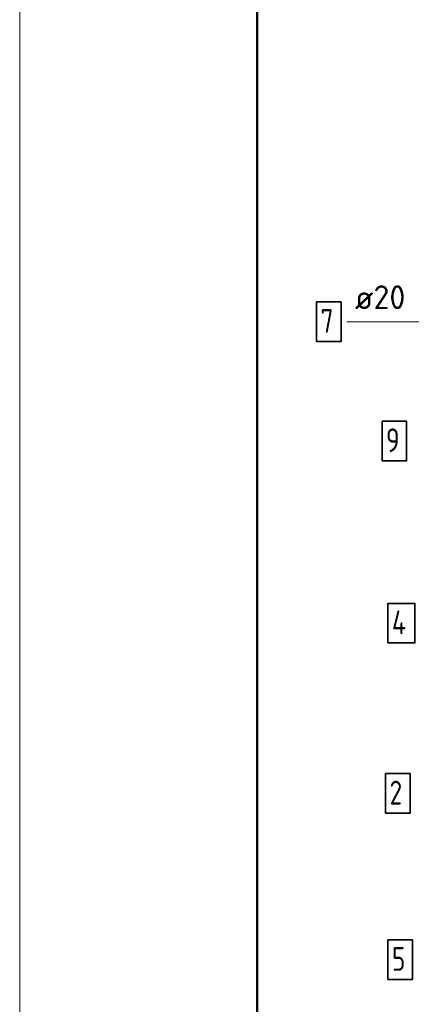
# Model space of a CAD drawing. Header units: millimetres. Extents: x -49773 to 2322955, y -3321 to 58485.
# Tile 117 of 256: x 536917 to 540214, y 22847 to 31136. Entities that reach past the tile are written whole.
import ezdxf

# ---------------------------------------------------------------- set-up
doc = ezdxf.new("R2010")
doc.units = ezdxf.units.MM
for name, color, linetype, lineweight in [('Standard', 7, 'Continuous', 25), ('Арм.стержн. вертикальными 1', 22, 'Continuous', 35), ('Арм.стержн.горизонт. 1', 180, 'Continuous', 35), ('Арм.стержн.горизонт. 2', 202, 'Continuous', 35)]:
    doc.layers.add(name, color=color, linetype=linetype, lineweight=lineweight)
doc.layers.add('Арм.стержн. вертикальными 2', color=7, linetype='Continuous', lineweight=35, true_color=0x006e00)
doc.layers.add('Арм.стержн.Стяжки', color=7, linetype='Continuous', lineweight=35, true_color=0x501e0f)
doc.styles.add('ISOCPEUR', font='txt')

msp = doc.modelspace()

# ---------------------------------------------------------------- linework, layer by layer
at = {"layer": 'Standard', "color": 7, "linetype": 'Continuous', "lineweight": 13, "transparency": 33554687}
msp.add_lwpolyline([(536916.8, -1424.7), (578916.8, -1424.7), (578916.8, 57975.3), (536916.8, 57975.3), (536916.8, -1424.7)], close=True, dxfattribs=at)
at = {"layer": 'Standard', "color": 7, "linetype": 'Continuous', "lineweight": 50, "transparency": 33554687}
msp.add_lwpolyline([(538916.8, 57475.3), (578416.8, 57475.3), (578416.8, -924.7), (538916.8, -924.7), (538916.8, 57475.3)], close=True, dxfattribs=at)
at = {"layer": 'Арм.стержн. вертикальными 1', "color": 7, "linetype": 'Continuous', "lineweight": 35, "transparency": 33554687}
msp.add_lwpolyline([(540017.6, 23055.3), (540224.2, 23055.3), (540224.2, 23388.6), (540017.6, 23388.6), (540017.6, 23055.3)], dxfattribs=at)
at = {"layer": 'Арм.стержн. вертикальными 2', "color": 7, "linetype": 'Continuous', "lineweight": 13, "transparency": 33554687}
msp.add_line((539672.7, 28592.6), (541706, 28592.6), dxfattribs=at)
at = {"layer": 'Арм.стержн. вертикальными 2', "color": 7, "linetype": 'Continuous', "lineweight": 35, "transparency": 33554687}
msp.add_lwpolyline([(539416, 28425.9), (539622.7, 28425.9), (539622.7, 28759.3), (539416, 28759.3), (539416, 28425.9)], dxfattribs=at)
at = {"layer": 'Арм.стержн.горизонт. 1', "color": 7, "linetype": 'Continuous', "lineweight": 35, "transparency": 33554687}
msp.add_lwpolyline([(539997.6, 24455.3), (540204.2, 24455.3), (540204.2, 24788.6), (539997.6, 24788.6), (539997.6, 24455.3)], dxfattribs=at)
at = {"layer": 'Арм.стержн.горизонт. 2', "color": 7, "linetype": 'Continuous', "lineweight": 35, "transparency": 33554687}
msp.add_lwpolyline([(539967.6, 27422), (540174.2, 27422), (540174.2, 27755.3), (539967.6, 27755.3), (539967.6, 27422)], dxfattribs=at)
at = {"layer": 'Арм.стержн.Стяжки', "color": 7, "linetype": 'Continuous', "lineweight": 35, "transparency": 33554687}
msp.add_lwpolyline([(540017.6, 25888.6), (540244.2, 25888.6), (540244.2, 26222), (540017.6, 26222), (540017.6, 25888.6)], dxfattribs=at)

# ---------------------------------------------------------------- texts
at = {"layer": 'Арм.стержн. вертикальными 1', "color": 7, "linetype": 'Continuous', "lineweight": 25, "transparency": 33554687, "insert": (540050.9, 23128.6), "char_height": 200, "width": 217.611, "attachment_point": 7, "style": 'ISOCPEUR'}
msp.add_mtext('\\W0.78;5', dxfattribs=at)
at = {"layer": 'Арм.стержн. вертикальными 2', "color": 7, "linetype": 'Continuous', "lineweight": 25, "transparency": 33554687, "char_height": 200, "attachment_point": 7, "style": 'ISOCPEUR'}
for s, insert, width in [('\\W0.98;ø20 L=2575mm ', (539739.3, 28699.3), 1996.969), ('\\W0.78;7', (539449.3, 28499.3), 217.601)]:
    msp.add_mtext(s, dxfattribs=dict(at, insert=insert, width=width))
at = {"layer": 'Арм.стержн.горизонт. 1', "color": 7, "linetype": 'Continuous', "lineweight": 25, "transparency": 33554687, "insert": (540030.9, 24528.6), "char_height": 200, "width": 217.62, "attachment_point": 7, "style": 'ISOCPEUR'}
msp.add_mtext('\\W0.78;2', dxfattribs=at)
at = {"layer": 'Арм.стержн.горизонт. 2', "color": 7, "linetype": 'Continuous', "lineweight": 25, "transparency": 33554687, "insert": (540000.9, 27495.3), "char_height": 200, "width": 217.601, "attachment_point": 7, "style": 'ISOCPEUR'}
msp.add_mtext('\\W0.78;9', dxfattribs=at)
at = {"layer": 'Арм.стержн.Стяжки', "color": 7, "linetype": 'Continuous', "lineweight": 25, "transparency": 33554687, "insert": (540050.9, 25962), "char_height": 200, "width": 239.896, "attachment_point": 7, "style": 'ISOCPEUR'}
msp.add_mtext('\\W0.80;4', dxfattribs=at)

doc.saveas('drawing.dxf')
